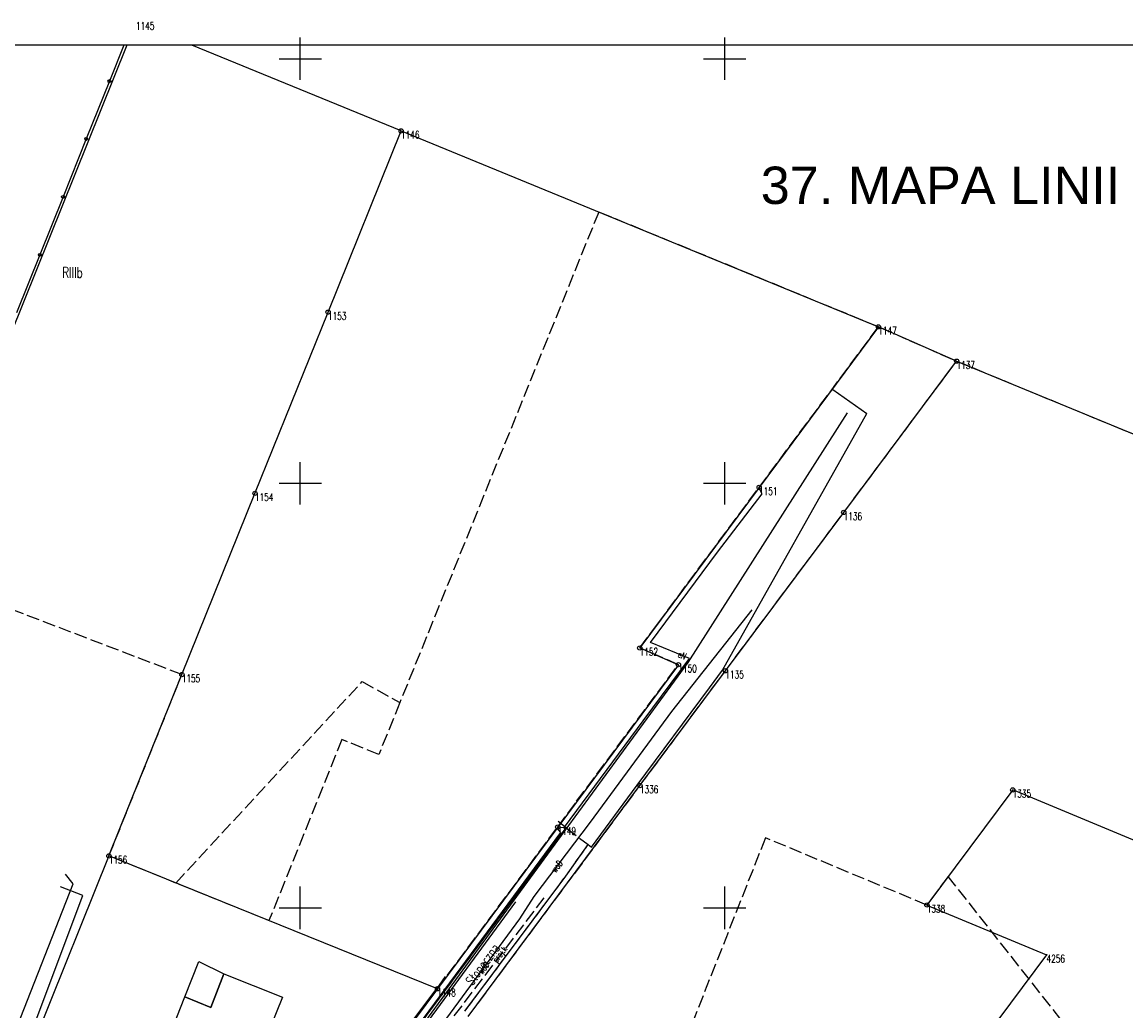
# Model space of a CAD drawing. Extents: x 6572638 to 13149531, y 5838629 to 11678088.
# Tile 31 of 37: x 6573717 to 6573847, y 5839038 to 5839154. Entities that reach past the tile are written whole.
import ezdxf
from ezdxf.enums import TextEntityAlignment as Align

# ---------------------------------------------------------------- set-up
doc = ezdxf.new("R2010")
doc.units = 0
doc.header["$MEASUREMENT"] = 0
for name, pattern in [('1', [0]), ('1_1', [0]), ('1_OTKJ', [2, 1.5, -0.5]), ('1_OTKK', [0]), ('2_1', [0]), ('2_EGBI17', [0]), ('2_EGBU_A', [0]), ('3_SUEP_A', [0]), ('3_SUGP', [0]), ('3_SUPP_P', [2, 1.5, -0.5]), ('3_SUWP', [0]), ('GDE', [0]), ('GUK', [2, 1.5, -0.5])]:
    doc.linetypes.add(name, pattern=pattern)
doc.layers.get('0').update_dxf_attribs({"color": 250, "linetype": 'CONTINUOUS'})
for name, color, linetype in [('_OPIS_KABLA', 250, 'CONTINUOUS'), ('DZIALKI', 7, 'GDE'), ('EBTPO_L_0_A', 7, '1'), ('EGBB_L_0', 7, '2_EGBU_A'), ('EGBE_L_8', 7, '2_1'), ('KONTURY', 3, 'GUK'), ('NUMERY_KONTUROW', 3, 'CONTINUOUS'), ('NUMERY_PUNKTOW', 7, 'CONTINUOUS'), ('OPIS_LNAP', 250, 'CONTINUOUS'), ('OTK_E_T_8', 7, 'CONTINUOUS'), ('OTK_L_0', 7, '1_OTKJ'), ('OTK_L_1', 7, '1_OTKK'), ('OTK_L_18', 7, '1_1'), ('OTO_L_0', 7, 'CONTINUOUS'), ('P_SUKP_E_T_0', 34, 'CONTINUOUS'), ('P_SUKP_L_0', 34, '3_SUPP_P'), ('PUNKTY', 7, 'CONTINUOUS'), ('SUEP_E_T_0', 1, 'CONTINUOUS'), ('SUEP_L_0', 1, '3_SUEP_A'), ('SUGP_L_0', 52, '3_SUGP'), ('SUWP_E_T_0', 5, 'CONTINUOUS'), ('SUWP_L_0', 5, '3_SUWP')]:
    doc.layers.add(name, color=color, linetype=linetype)
doc.styles.add('ANNOTATIVE', font='ARIAL.TTF')
doc.styles.get("Standard").update_dxf_attribs({"font": 'Simplex.SHX', "width": 0.75})

# ---------------------------------------------------------------- blocks, each defined once
blk = doc.blocks.new('GRT')
at = {"linetype": 'CONTINUOUS'}
blk.add_circle((0, 0), 0.25, dxfattribs=at)
blk = doc.blocks.new('GRO')
at = {"linetype": 'CONTINUOUS'}
blk.add_circle((0, 0), 0.045, dxfattribs=at)

msp = doc.modelspace()

# ---------------------------------------------------------------- linework, layer by layer
at = {"layer": 'DZIALKI'}
for p, q in [((6573729.56254, 5839151.60928), (6573683.02, 5839036.02)), ((6573761.88, 5839141.49), (6573737.22905, 5839151.60928)), ((6573753.27, 5839120.15), (6573761.88, 5839141.49)), ((6573761.88, 5839141.49), (6573818.12, 5839118.42)), ((6573744.66, 5839098.81), (6573753.27, 5839120.15)), ((6573818.12, 5839118.42), (6573804.06, 5839099.51)), ((6573827.33, 5839114.38), (6573818.12, 5839118.42)), ((6573814.03, 5839096.56), (6573827.33, 5839114.38)), ((6573827.33, 5839114.38), (6573865.66, 5839098.58)), ((6573736.05, 5839077.47), (6573744.66, 5839098.81)), ((6573804.06, 5839099.51), (6573789.99, 5839080.6)), ((6573800.09, 5839077.92), (6573814.03, 5839096.56)), ((6573789.99, 5839080.6), (6573794.55, 5839078.63)), ((6573794.55, 5839078.63), (6573780.33, 5839059.51)), ((6573790.02, 5839064.39), (6573800.09, 5839077.92)), ((6573727.45, 5839056.11), (6573736.05, 5839077.47)), ((6573769.79, 5839037.21), (6573790.02, 5839064.39)), ((6573833.94, 5839063.88), (6573823.82, 5839050.33)), ((6573849.51, 5839057.43), (6573833.94, 5839063.88)), ((6573780.33, 5839059.51), (6573766.16, 5839040.47)), ((6573727.45, 5839056.11), (6573714.35, 5839023.63)), ((6573766.16, 5839040.47), (6573727.45, 5839056.11)), ((6573823.82, 5839050.33), (6573837.93, 5839044.46)), ((6573837.93, 5839044.46), (6573817.77, 5839017.47)), ((6573766.16, 5839040.47), (6573744.71, 5839011.64))]:
    msp.add_line(p, q, dxfattribs=at)
at = {"layer": 'EBTPO_L_0_A', "linetype": '1'}
for p, q in [((6573750, 5839147.5), (6573750, 5839152.5)), ((6573800, 5839147.5), (6573800, 5839152.5)), ((6573747.5, 5839150), (6573752.5, 5839150)), ((6573797.5, 5839150), (6573802.5, 5839150)), ((6573750, 5839097.5), (6573750, 5839102.5)), ((6573800, 5839097.5), (6573800, 5839102.5)), ((6573747.5, 5839100), (6573752.5, 5839100)), ((6573797.5, 5839100), (6573802.5, 5839100)), ((6573750, 5839047.5), (6573750, 5839052.5)), ((6573800, 5839047.5), (6573800, 5839052.5)), ((6573747.5, 5839050), (6573752.5, 5839050)), ((6573797.5, 5839050), (6573802.5, 5839050))]:
    msp.add_line(p, q, dxfattribs=at)
at = {"layer": 'EGBB_L_0', "linetype": '2_EGBU_A'}
for p, q in [((6573739.46, 5839038.27), (6573741, 5839042.23)), ((6573741, 5839042.23), (6573747.9, 5839039.47)), ((6573733.63, 5839032.53), (6573736.4, 5839039.5)), ((6573736.4, 5839039.5), (6573739.46, 5839038.27)), ((6573747.9, 5839039.47), (6573746.35, 5839035.57))]:
    msp.add_line(p, q, dxfattribs=at)
at = {"layer": 'EGBE_L_8', "linetype": '2_EGBI17'}
for p, q in [((6573736.4, 5839039.5), (6573738.05909, 5839043.66271)), ((6573738.05909, 5839043.66271), (6573741, 5839042.23)), ((6573741, 5839042.23), (6573739.46, 5839038.27)), ((6573739.46, 5839038.27), (6573736.4, 5839039.5))]:
    msp.add_line(p, q, dxfattribs=at)
at = {"layer": 'KONTURY'}
for p, q in [((6573785.16, 5839131.94), (6573761.73, 5839074.16)), ((6573818.12, 5839118.42), (6573785.16, 5839131.94)), ((6573804.06, 5839099.51), (6573818.12, 5839118.42)), ((6573818.12, 5839118.42), (6573827.33, 5839114.38)), ((6573814.03, 5839096.56), (6573827.33, 5839114.38)), ((6573827.33, 5839114.38), (6573865.66, 5839098.58)), ((6573736.05, 5839077.47), (6573673.07, 5839101.55)), ((6573792.12, 5839083.46), (6573804.06, 5839099.51)), ((6573811.51, 5839093.18), (6573814.03, 5839096.56)), ((6573800.09, 5839077.92), (6573811.51, 5839093.18)), ((6573789.99, 5839080.6), (6573792.12, 5839083.46)), ((6573794.55, 5839078.63), (6573789.99, 5839080.6)), ((6573782.56, 5839062.54), (6573794.55, 5839078.63)), ((6573790.02, 5839064.39), (6573800.09, 5839077.92)), ((6573727.45, 5839056.11), (6573736.05, 5839077.47)), ((6573735.34, 5839052.92), (6573757.29, 5839076.64)), ((6573757.29, 5839076.64), (6573761.73, 5839074.16)), ((6573761.73, 5839074.16), (6573759.25, 5839068.06)), ((6573754.91, 5839069.82), (6573746.3, 5839048.49)), ((6573759.25, 5839068.06), (6573754.91, 5839069.82)), ((6573777.56, 5839047.64), (6573790.02, 5839064.39)), ((6573780.33, 5839059.51), (6573782.56, 5839062.54)), ((6573766.16, 5839040.47), (6573780.33, 5839059.51)), ((6573804.81, 5839058.24), (6573792.73, 5839027.72)), ((6573823.82, 5839050.33), (6573804.81, 5839058.24)), ((6573735.34, 5839052.92), (6573727.45, 5839056.11)), ((6573746.3, 5839048.49), (6573735.34, 5839052.92)), ((6573826.34, 5839053.7), (6573823.82, 5839050.33)), ((6573847.05, 5839027.43), (6573826.34, 5839053.7)), ((6573769.79, 5839037.21), (6573777.56, 5839047.64)), ((6573744.71, 5839011.64), (6573766.16, 5839040.47))]:
    msp.add_line(p, q, dxfattribs=at)
at = {"layer": 'OPIS_LNAP', "color": 4, "linetype": 'CONTINUOUS'}
msp.add_lwpolyline([(6573532.64451, 5838731.60928), (6574126.64451, 5838731.60928), (6574126.64451, 5839151.60928), (6573532.64451, 5839151.60928)], close=True, dxfattribs=at)
at = {"layer": 'OTK_L_0', "linetype": '1_OTKJ'}
for p, q in [((6573771.63, 5839046.39), (6573781.32, 5839059.42)), ((6573781.32, 5839059.42), (6573783.92, 5839057.44)), ((6573781.28, 5839053.73), (6573783.92, 5839057.44)), ((6573769.39, 5839037.82), (6573781.28, 5839053.73)), ((6573766.83, 5839039.94), (6573771.63, 5839046.39)), ((6573754.71, 5839023.75), (6573766.83, 5839039.94))]:
    msp.add_line(p, q, dxfattribs=at)
at = {"layer": 'OTK_L_1', "linetype": '1_OTKK'}
for p, q in [((6573812.75, 5839111.05), (6573816.74, 5839108.23)), ((6573799.75, 5839078), (6573816.74, 5839108.23)), ((6573798.21, 5839075.92), (6573799.75, 5839078)), ((6573789.67, 5839064.46), (6573798.21, 5839075.92)), ((6573784.3, 5839057.13), (6573789.67, 5839064.46)), ((6573771.63, 5839046.39), (6573781.32, 5839059.42)), ((6573781.32, 5839059.42), (6573780.39, 5839060.15)), ((6573781.28, 5839053.73), (6573783.92, 5839057.44)), ((6573783.92, 5839057.44), (6573784.3, 5839057.13)), ((6573769.39, 5839037.82), (6573781.28, 5839053.73)), ((6573766.83, 5839039.94), (6573771.63, 5839046.39)), ((6573754.71, 5839023.75), (6573766.83, 5839039.94))]:
    msp.add_line(p, q, dxfattribs=at)
at = {"layer": 'OTK_L_18', "linetype": '1_1'}
for p, q in [((6573795.6931, 5839078.8862), (6573814.48, 5839108.2899)), ((6573745.0915, 5839009.8102), (6573795.6931, 5839078.8862))]:
    msp.add_line(p, q, dxfattribs=at)
at = {"layer": 'OTO_L_0'}
for p, q in [((6573729.20734, 5839151.60928), (6573727.50664, 5839147.36566)), ((6573727.50664, 5839147.36566), (6573724.77343, 5839140.54576)), ((6573724.77343, 5839140.54576), (6573722.04023, 5839133.72586)), ((6573722.04023, 5839133.72586), (6573719.30702, 5839126.90596)), ((6573719.30702, 5839126.90596), (6573716.57382, 5839120.08606)), ((6573767.06, 5839041.9), (6573766.09, 5839040.48)), ((6573763.03263, 5839036.39678), (6573766.09, 5839040.48))]:
    msp.add_line(p, q, dxfattribs=at)
for centre in [(6573727.50664, 5839147.36566), (6573724.77343, 5839140.54576), (6573722.04023, 5839133.72586), (6573719.30702, 5839126.90596)]:
    msp.add_circle(centre, 0.17, dxfattribs=at)
at = {"layer": 'P_SUKP_L_0', "linetype": '3_SUPP_P'}
msp.add_line((6573778.7118, 5839051.18396), (6573767.24726, 5839036.14394), dxfattribs=at)
at = {"layer": 'SUEP_L_0', "linetype": '3_SUEP_A'}
for p, q in [((6573799.15, 5839091.88), (6573804.42, 5839098.77)), ((6573804.42, 5839098.77), (6573804.04, 5839099.48)), ((6573791.25, 5839081.25), (6573799.15, 5839091.88)), ((6573795.87, 5839079.37), (6573791.25, 5839081.25)), ((6573790.41176, 5839072.01591), (6573795.87, 5839079.37)), ((6573781.13, 5839059.51), (6573790.41176, 5839072.01591)), ((6573780.24213, 5839059.41235), (6573781.13, 5839059.51)), ((6573780.71, 5839058.87), (6573780.24213, 5839059.41235)), ((6573765.2, 5839037.88), (6573780.71, 5839058.87)), ((6573746.4, 5839012.82), (6573765.2, 5839037.88))]:
    msp.add_line(p, q, dxfattribs=at)
at = {"layer": 'SUGP_L_0', "linetype": '3_SUGP'}
for p, q in [((6573724.36988, 5839051.46101), (6573721.75051, 5839052.46398)), ((6573713.98043, 5839023.69045), (6573724.36988, 5839051.46101)), ((6573746.45923, 5839011.32092), (6573775.40777, 5839050.69398))]:
    msp.add_line(p, q, dxfattribs=at)
at = {"layer": 'SUWP_L_0', "linetype": '3_SUWP'}
for p, q in [((6573793.77, 5839073.11), (6573803.24302, 5839085.09341)), ((6573784.18, 5839060.08), (6573793.77, 5839073.11)), ((6573777.55, 5839051.34), (6573784.18, 5839060.08)), ((6573723.24212, 5839052.83278), (6573722.3392, 5839053.97749)), ((6573710.54752, 5839020.51389), (6573723.24212, 5839052.83278)), ((6573775.86, 5839048.72), (6573777.55, 5839051.34)), ((6573764.67, 5839033.47), (6573775.86, 5839048.72))]:
    msp.add_line(p, q, dxfattribs=at)

# ---------------------------------------------------------------- block references
at = {"layer": 'PUNKTY'}
for name, p in [('GRT', (6573761.88, 5839141.49)), ('GRT', (6573753.27, 5839120.15)), ('GRT', (6573818.12, 5839118.42)), ('GRT', (6573827.33, 5839114.38)), ('GRT', (6573804.06, 5839099.51)), ('GRT', (6573744.66, 5839098.81)), ('GRT', (6573814.03, 5839096.56)), ('GRT', (6573789.99, 5839080.6)), ('GRT', (6573794.55, 5839078.63)), ('GRT', (6573736.05, 5839077.47)), ('GRT', (6573800.09, 5839077.92)), ('GRT', (6573790.02, 5839064.39)), ('GRT', (6573833.94, 5839063.88)), ('GRT', (6573780.33, 5839059.51)), ('GRT', (6573727.45, 5839056.11)), ('GRT', (6573823.82, 5839050.33)), ('GRO', (6573837.93, 5839044.46)), ('GRT', (6573766.16, 5839040.47))]:
    msp.add_blockref(name, p, dxfattribs=at)

# ---------------------------------------------------------------- texts
at = {"layer": '_OPIS_KABLA', "color": 7, "style": 'ANNOTATIVE'}
msp.add_text('37. MAPA LINII ', height=4.4, dxfattribs=at).set_placement((6573804.25011, 5839132.88849))
at = {"layer": 'NUMERY_KONTUROW', "width": 0.7}
msp.add_text('RIIIb', height=1.25, dxfattribs=at).set_placement((6573721.96, 5839124.2))
at = {"layer": 'NUMERY_PUNKTOW', "width": 0.7}
for s, p in [('1145', (6573730.65, 5839153.41)), ('1146', (6573761.88, 5839140.59)), ('1153', (6573753.27, 5839119.25)), ('1147', (6573818.12, 5839117.52)), ('1137', (6573827.33, 5839113.48)), ('1154', (6573744.66, 5839097.91)), ('1151', (6573804.06, 5839098.61)), ('1136', (6573814.03, 5839095.66)), ('1152', (6573789.99, 5839079.7)), ('1150', (6573794.55, 5839077.73)), ('1135', (6573800.09, 5839077.02)), ('1155', (6573736.05, 5839076.57)), ('1336', (6573790.02, 5839063.49)), ('1335', (6573833.94, 5839062.98)), ('1149', (6573780.33, 5839058.61)), ('1156', (6573727.45, 5839055.21)), ('1338', (6573823.82, 5839049.43)), ('4256', (6573837.93, 5839043.56)), ('1148', (6573766.16, 5839039.57))]:
    msp.add_text(s, height=0.9, dxfattribs=at).set_placement(p)
at = {"layer": 'OTK_E_T_8', "width": 0.7}
msp.add_text('Słoneczna', height=1.25, rotation=53.7755993, dxfattribs=at).set_placement((6573771.4784, 5839043.34099), align=Align.MIDDLE)
at = {"layer": 'P_SUKP_E_T_0', "width": 0.7}
msp.add_text('proj.k', height=0.75, rotation=52.6861841, dxfattribs=at).set_placement((6573773.5872, 5839044.46032), align=Align.MIDDLE)
at = {"layer": 'SUEP_E_T_0', "width": 0.7}
msp.add_text('eN', height=0.75, rotation=337.8999992, dxfattribs=at).set_placement((6573794.99, 5839079.73), align=Align.MIDDLE)
at = {"layer": 'SUWP_E_T_0', "width": 0.7}
for rotation, p in [(52.8167227, (6573780.23428, 5839054.87855)), (53.7298643, (6573771.5945, 5839042.90687))]:
    msp.add_text('woD', height=0.75, rotation=rotation, dxfattribs=at).set_placement(p, align=Align.MIDDLE)

doc.saveas('drawing.dxf')
